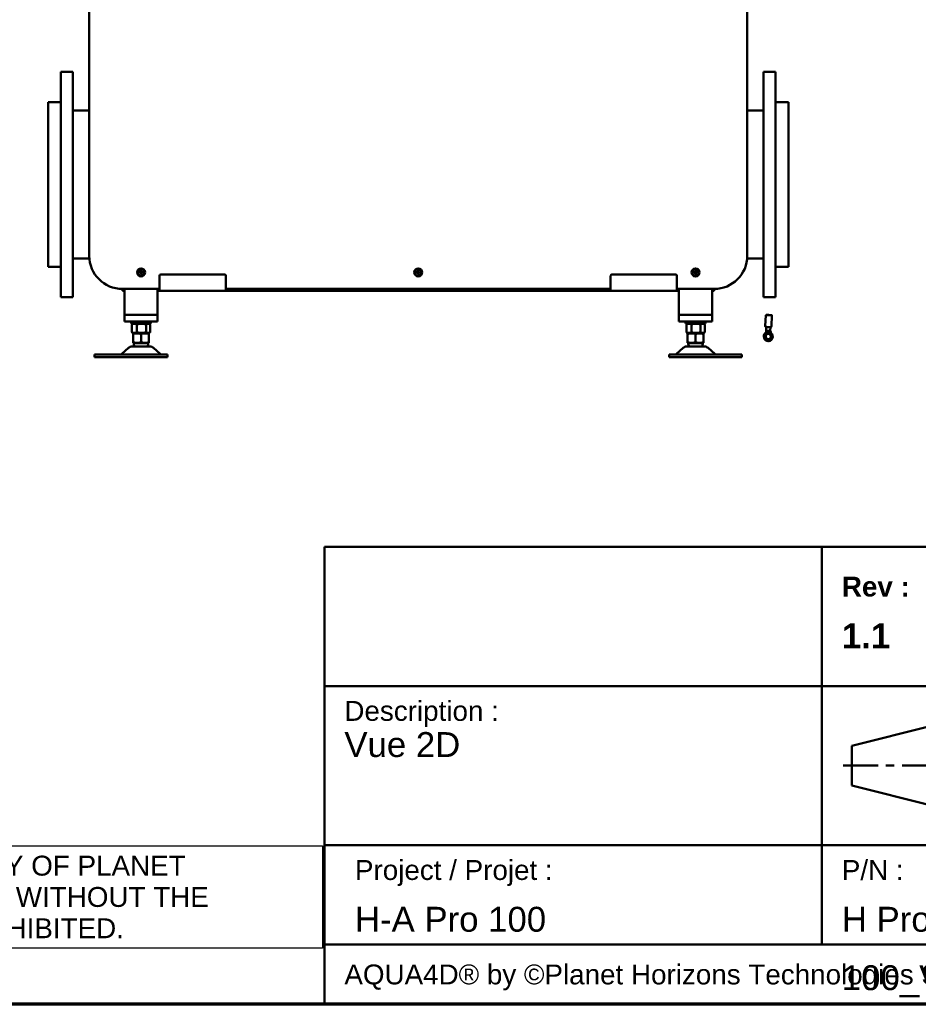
# Model space of a CAD drawing. Header units: millimetres. Extents: x 90 to 4401, y 90 to 14724.
# Tile 5 of 17: x 1655 to 3010, y 90 to 1575. Entities that reach past the tile are written whole.
import ezdxf

# ---------------------------------------------------------------- set-up
doc = ezdxf.new("R2010")
doc.units = ezdxf.units.MM
doc.header["$LTSCALE"] = 15
for name, color, linetype, lineweight in [('Cadre (ISO)', 7, 'Continuous', 70), ('Symbole (ISO)', 7, 'Continuous', 25), ('Titre (ISO)', 7, 'Continuous', 50), ('Visible (ISO)', 7, 'Continuous', 50)]:
    doc.layers.add(name, color=color, linetype=linetype, lineweight=lineweight)
doc.styles.add('Note Text (A4D)', font='arial.ttf')
doc.styles.add('Texte de note (ISO)', font='tahoma.ttf')

# ---------------------------------------------------------------- blocks, each defined once
blk = doc.blocks.new('Cadres AQUA4D Border')
at = {"layer": 'Cadre (ISO)'}
blk.add_line((291, 6), (6, 6), dxfattribs=at)
blk = doc.blocks.new('Cartouches AQUA4D New Branding')
at = {"layer": 'Titre (ISO)'}
for p, q in [((241.938, 79.442), (241.938, 84.442)), ((241.938, 84.442), (316.938, 84.442)), ((316.938, 84.442), (316.938, 79.442)), ((241.938, 79.442), (166.938, 79.442)), ((166.938, 79.442), (166.938, 59.442)), ((216.938, 79.442), (216.938, 65.442)), ((241.938, 59.442), (241.938, 79.442)), ((316.938, 79.442), (241.938, 79.442)), ((241.938, 79.442), (241.938, 59.442)), ((286.938, 79.442), (286.938, 49.442)), ((316.938, 59.442), (316.938, 79.442)), ((241.938, 69.442), (316.938, 69.442)), ((166.938, 65.442), (241.938, 65.442)), ((216.938, 65.442), (216.938, 49.442)), ((234.362, 60), (234.362, 62.556)), ((227.938, 61.442), (219.938, 59.442)), ((227.938, 53.442), (227.938, 61.442)), ((166.938, 33.442), (166.938, 59.442)), ((166.938, 49.442), (166.938, 59.442)), ((219.938, 59.442), (219.938, 55.442)), ((241.938, 59.442), (241.938, 49.442)), ((241.938, 49.442), (241.938, 59.442)), ((241.938, 59.442), (316.938, 59.442)), ((316.938, 59.442), (316.938, 33.442)), ((234.362, 58.451), (234.362, 56.167)), ((219.066, 57.442), (222.602, 57.442)), ((223.362, 57.442), (224.202, 57.442)), ((225, 57.442), (228.638, 57.442)), ((229.714, 57.442), (231.618, 57.442)), ((233.134, 57.442), (235.538, 57.442)), ((237.093, 57.442), (240, 57.442)), ((219.938, 55.442), (227.938, 53.442)), ((234.362, 54.676), (234.362, 51.836)), ((316.938, 49.442), (166.938, 49.442)), ((166.938, 49.442), (216.938, 49.442)), ((166.938, 39.442), (166.938, 49.442)), ((216.938, 49.442), (216.938, 39.442)), ((216.938, 49.442), (241.938, 49.442)), ((216.938, 39.442), (216.938, 49.442)), ((221.938, 49.442), (241.938, 49.442)), ((241.938, 49.442), (241.938, 39.442)), ((286.938, 49.442), (286.938, 39.442)), ((216.938, 39.442), (166.938, 39.442)), ((166.938, 39.442), (245.319, 39.442)), ((166.938, 33.442), (166.938, 39.442)), ((316.938, 39.442), (216.938, 39.442)), ((316.938, 33.442), (166.938, 33.442)), ((241.938, 33.442), (166.938, 33.442))]:
    blk.add_line(p, q, dxfattribs=at)
for radius in [4, 2]:
    blk.add_circle((234.362, 57.442), radius, dxfattribs=at)
for s, insert, char_height, width, attachment_point, style in [('\\fArial|b0|i0;{\\H2.5000;Tolérances générales : ISO 2768-mK}', (243.938, 81.941), 2.5, 72.28331, 4, 'Note Text (A4D)'), ('\\fArial|b0|i0;{\\H2.0000;Modified by / Modifié par :}\\fTahoma|b0|i0;{\\H3.5000;\\P}', (245, 67.909), 2, 42.14768, 1, 'Texte de note (ISO)'), ('\\fArial|b0|i0;{\\H2.0000;AQUA4D® by ©Planet Horizons Technologies SA -  Ecoparc de Daval A 9 - 3960 Sierre -  Switzerland}', (168.938, 37.442), 2, 146.20981, 1, 'Texte de note (ISO)')]:
    blk.add_mtext(s, dxfattribs=dict(at, insert=insert, char_height=char_height, width=width, attachment_point=attachment_point, style=style))
at = {"layer": 'Titre (ISO)', "char_height": 3.5, "attachment_point": 1, "style": 'Texte de note (ISO)'}
for s, insert, width, line_spacing_factor in [('\\pxsm1.41;\\fArial|b0|i0;{\\H2.0000;Designed by / Dessiné par :}\\fTahoma|b0|i0;{\\H3.5000;\\P}\\fArial|b0|i0;{\\H2.5000;Massimo Maselli}', (243.938, 77.942), 42.46716, 1.096194), ('\\pxsm1.41;\\fArial|b1|i0;{\\H2.0000;Rev :}\\fArial|b1|i0;{\\H2.5000;\\P}\\fArial|b1|i0;{\\H2.5000;1.1}', (218.938, 76.442), 17.77738, 1.096194), ('\\pxsm0.94;\\fArial|b0|i0;{\\H2.0000;Description :}\\fArial|b0|i0;{\\H2.5000;\\P}\\fArial|b0|i0;{\\H2.5000;Vue 2D }', (168.938, 63.942), 71.19371, 0.83168), ('\\pxsm1.41;\\fArial|b0|i0;{\\H2.0000;Material / Matériau :}\\fTahoma|b0|i0;{\\H3.5000;\\P}\\fArial|b0|i0;{\\H2.5000;Générique}', (243.938, 57.942), 40.69802, 1.096194), ('\\pxsm1.41;\\fArial|b0|i0;{\\H2.0000;Mass / Poids :}\\fTahoma|b0|i0;{\\H3.5000;\\P}\\fArial|b0|i0;{\\H2.5000;N/A}', (288.938, 57.942), 40.69802, 1.096194), ('\\pxsm1.41;\\fArial|b0|i0;{\\H2.0000;Project / Projet : }\\fTahoma|b0|i0;{\\H3.5000;\\P}\\fArial|b0|i0;{\\H2.5000;H-A Pro 100 }', (170, 47.942), 53.62851, 1.096194), ('\\pxsm1.41;\\fArial|b0|i0;{\\H2.0000;P/N :}\\fTahoma|b0|i0;{\\H3.5000;\\P}\\fArial|b0|i0;{\\H2.5000;H Pro 100_V1.1_Simplifier}', (218.938, 47.942), 31.25, 1.150557), ('\\pxsm1.41;\\fArial|b0|i0;{\\H2.0000;Scale / Echelle :}\\fTahoma|b0|i0;{\\H3.5000;\\P}\\fArial|b0|i0;{\\H2.5000;1 : 15}', (243.938, 47.942), 40.69802, 1.096194)]:
    blk.add_mtext(s, dxfattribs=dict(at, insert=insert, width=width, line_spacing_factor=line_spacing_factor))
for s, insert, line_spacing_factor in [('\\pxsm1.41;\\fArial|b0|i0;{\\H2.0000;Date :}\\fTahoma|b0|i0;{\\H3.5000;\\P}\\fArial|b0|i0;{\\H2.5000;08.11.2023}', (288.938, 77.942), 1.096194), ('\\pxsm1.41;\\fArial|b0|i0;{\\H2.0000;Sheet / Feuille :\\P}\\fTahoma|b0|i0;{\\H2.5000;A4}\\fTahoma|b0|i0;{\\H3.5000;\\P}\\fTahoma|b0|i0;{\\H3.5000;\\P}', (288.938, 47.942), 1.033802)]:
    blk.add_mtext(s, dxfattribs=dict(at, insert=insert, line_spacing_factor=line_spacing_factor))
at = {"layer": 'Titre (ISO)', "insert": (288.938, 67.942), "char_height": 2, "attachment_point": 1, "style": 'Texte de note (ISO)'}
blk.add_mtext('\\fArial|b0|i0;{\\H2.0000;Date :}\\fTahoma|b0|i0;{\\H3.5000;\\P}', dxfattribs=at)

msp = doc.modelspace()

# ---------------------------------------------------------------- linework, layer by layer
at = {"layer": 'Visible (ISO)'}
for p, q in [((1760.4, 1218.9), (1760.4, 2212.9)), ((2752.4, 2212.9), (2752.4, 1218.9)), ((1717.7, 1496.4), (1717.7, 1156.4)), ((1735.7, 1496.4), (1717.7, 1496.4)), ((1735.7, 1156.4), (1735.7, 1496.4)), ((2777.1, 1496.4), (2777.1, 1156.4)), ((2795.1, 1496.4), (2777.1, 1496.4)), ((2795.1, 1156.4), (2795.1, 1496.4)), ((1698.2, 1450.4), (1698.2, 1202.4)), ((1717.7, 1450.4), (1698.2, 1450.4)), ((2795.1, 1450.4), (2814.6, 1450.4)), ((2814.6, 1202.4), (2814.6, 1450.4)), ((1760.4, 1437.9), (1735.7, 1437.9)), ((2752.4, 1437.9), (2777.1, 1437.9)), ((1760.6, 1214.9), (1735.7, 1214.9)), ((2752.3, 1214.9), (2777.1, 1214.9)), ((1717.7, 1202.4), (1698.2, 1202.4)), ((1866.4, 1171.9), (1866.4, 1188.9)), ((1868.4, 1190.9), (1964.4, 1190.9)), ((1966.4, 1188.9), (1966.4, 1171.9)), ((2546.4, 1171.9), (2546.4, 1188.9)), ((2548.4, 1190.9), (2644.4, 1190.9)), ((2646.4, 1188.9), (2646.4, 1171.9)), ((2795.1, 1202.4), (2814.6, 1202.4)), ((1810.4, 1165.9), (1810.4, 1168.9)), ((1866.4, 1168.9), (1810.4, 1168.9)), ((1813.4, 1165.9), (1810.4, 1165.9)), ((1813.4, 1129.9), (1813.4, 1168.9)), ((1863.4, 1129.9), (1863.4, 1168.9)), ((1863.4, 1165.9), (1866.4, 1165.9)), ((1866.4, 1171.9), (1866.4, 1165.9)), ((1866.4, 1165.9), (1966.4, 1165.9)), ((1966.4, 1165.9), (1966.4, 1171.9)), ((1969.4, 1168.9), (1966.4, 1168.9)), ((1969.4, 1165.9), (1966.4, 1165.9)), ((2543.4, 1168.9), (1969.4, 1168.9)), ((1969.4, 1168.9), (1969.4, 1165.9)), ((1969.4, 1165.9), (2543.4, 1165.9)), ((2543.4, 1165.9), (2543.4, 1168.9)), ((2546.4, 1168.9), (2543.4, 1168.9)), ((2546.4, 1165.9), (2543.4, 1165.9)), ((2546.4, 1171.9), (2546.4, 1165.9)), ((2546.4, 1165.9), (2646.4, 1165.9)), ((2646.4, 1165.9), (2646.4, 1171.9)), ((2702.4, 1168.9), (2646.4, 1168.9)), ((2646.4, 1165.9), (2649.4, 1165.9)), ((2649.4, 1129.9), (2649.4, 1168.9)), ((2699.4, 1129.9), (2699.4, 1168.9)), ((2702.4, 1165.9), (2699.4, 1165.9)), ((2702.4, 1168.9), (2702.4, 1165.9)), ((1735.7, 1156.4), (1717.7, 1156.4)), ((2795.1, 1156.4), (2777.1, 1156.4)), ((1813.4, 1129.9), (1813.4, 1119.9)), ((1863.4, 1129.9), (1813.4, 1129.9)), ((1819.4, 1129.9), (1857.4, 1129.9)), ((1863.4, 1129.9), (1863.4, 1119.9)), ((2649.4, 1129.9), (2649.4, 1119.9)), ((2699.4, 1129.9), (2649.4, 1129.9)), ((2655.4, 1129.9), (2693.4, 1129.9)), ((2699.4, 1129.9), (2699.4, 1119.9)), ((2780.2, 1129.6), (2779.5, 1112.7)), ((2789.4, 1129.3), (2788.7, 1112.3)), ((1863.4, 1119.9), (1813.4, 1119.9)), ((1823.4, 1116.9), (1823.4, 1119.9)), ((1823.4, 1116.9), (1853.4, 1116.9)), ((1824.6, 1115.4), (1824.6, 1103.6)), ((1827.2, 1116.9), (1824.9, 1115.6)), ((1832.1, 1115.4), (1832.1, 1103.6)), ((1846, 1115.4), (1846, 1103.6)), ((1849.7, 1116.9), (1851.9, 1115.6)), ((1852.3, 1115.4), (1852.3, 1103.6)), ((1853.4, 1116.9), (1853.4, 1119.9)), ((2699.4, 1119.9), (2649.4, 1119.9)), ((2659.4, 1116.9), (2659.4, 1119.9)), ((2659.4, 1116.9), (2689.4, 1116.9)), ((2660.6, 1115.4), (2660.6, 1103.6)), ((2663.2, 1116.9), (2660.9, 1115.6)), ((2668.1, 1115.4), (2668.1, 1103.6)), ((2682, 1115.4), (2682, 1103.6)), ((2685.7, 1116.9), (2687.9, 1115.6)), ((2688.3, 1115.4), (2688.3, 1103.6)), ((2689.4, 1116.9), (2689.4, 1119.9)), ((1827.2, 1102.1), (1824.9, 1103.4)), ((1826.7, 1102.1), (1826.4, 1101.9)), ((1826.4, 1101.9), (1826.4, 1101.1)), ((1826.4, 1100.4), (1826.4, 1089.1)), ((1850.2, 1102.1), (1826.7, 1102.1)), ((1838.4, 1089.1), (1838.4, 1100.4)), ((1849.7, 1102.1), (1851.9, 1103.4)), ((1850.2, 1102.1), (1850.4, 1101.9)), ((1850.4, 1101.1), (1850.4, 1101.9)), ((1850.4, 1089.1), (1850.4, 1100.4)), ((2663.2, 1102.1), (2660.9, 1103.4)), ((2662.7, 1102.1), (2662.4, 1101.9)), ((2662.4, 1101.9), (2662.4, 1101.1)), ((2662.4, 1089.1), (2662.4, 1100.4)), ((2686.2, 1102.1), (2662.7, 1102.1)), ((2674.4, 1089.1), (2674.4, 1100.4)), ((2685.7, 1102.1), (2687.9, 1103.4)), ((2686.2, 1102.1), (2686.4, 1101.9)), ((2686.4, 1101.1), (2686.4, 1101.9)), ((2686.4, 1089.1), (2686.4, 1100.4)), ((2780.9, 1106.1), (2780.7, 1104.6)), ((2784, 1104.4), (2780.7, 1104.6)), ((2780.7, 1104.6), (2780.7, 1103.8)), ((2787.3, 1103.5), (2780.7, 1103.8)), ((2780.8, 1106.1), (2781, 1111.5)), ((2787.4, 1104.2), (2784, 1104.4)), ((2785.9, 1105.8), (2787.4, 1104.2)), ((2786.9, 1105.9), (2787.2, 1111.2)), ((2787.4, 1104.2), (2787.3, 1103.5)), ((2787.9, 1103.5), (2787.3, 1103.5)), ((2787.4, 1105), (2787.9, 1104.3)), ((2787.9, 1104.3), (2787.4, 1104.2)), ((2787.9, 1104.3), (2787.9, 1103.5)), ((1826.4, 1088.4), (1826.4, 1087.6)), ((1827.4, 1087), (1826.4, 1087.6)), ((1849.4, 1087), (1827.4, 1087)), ((1827.4, 1087), (1827.4, 1087)), ((1849.4, 1087), (1850.4, 1087.6)), ((1849.4, 1087), (1849.4, 1087)), ((1850.4, 1087.6), (1850.4, 1088.4)), ((2662.4, 1088.4), (2662.4, 1087.6)), ((2663.4, 1087), (2662.4, 1087.6)), ((2685.4, 1087), (2663.4, 1087)), ((2663.4, 1087), (2663.4, 1087)), ((2685.4, 1087), (2686.4, 1087.6)), ((2685.4, 1087), (2685.4, 1087)), ((2686.4, 1087.6), (2686.4, 1088.4)), ((2785, 1090.3), (2785.2, 1090.3)), ((1768.4, 1070), (1776.4, 1070)), ((1768.4, 1070), (1768.4, 1066)), ((1776.4, 1070), (1838.4, 1070)), ((1819.6, 1079.9), (1809.6, 1071)), ((1851.9, 1082), (1824.9, 1082)), ((1838.4, 1070), (1878.4, 1070)), ((1857.3, 1079.9), (1867.3, 1071)), ((1878.4, 1070), (1878.4, 1066)), ((2634.4, 1070), (2674.4, 1070)), ((2634.4, 1070), (2634.4, 1066)), ((2655.6, 1079.9), (2645.6, 1071)), ((2687.9, 1082), (2660.9, 1082)), ((2736.4, 1070), (2674.4, 1070)), ((2693.3, 1079.9), (2703.3, 1071)), ((2736.4, 1070), (2744.4, 1070)), ((2744.4, 1066), (2744.4, 1070)), ((1776.4, 1066), (1768.4, 1066)), ((1776.4, 1066), (1838.4, 1066)), ((1838.4, 1066), (1878.4, 1066)), ((2634.4, 1066), (2674.4, 1066)), ((2736.4, 1066), (2674.4, 1066)), ((2744.4, 1066), (2736.4, 1066))]:
    msp.add_line(p, q, dxfattribs=at)
for centre, radius in [((1838.4, 1193.9), 6), ((1838.4, 1193.9), 5), ((1838.4, 1193.9), 1.8), ((1838.4, 1193.9), 1.5), ((2256.4, 1193.9), 6), ((2256.4, 1193.9), 5), ((2256.4, 1193.9), 1.8), ((2256.4, 1193.9), 1.5), ((2674.4, 1193.9), 6), ((2674.4, 1193.9), 5), ((2674.4, 1193.9), 1.8), ((2674.4, 1193.9), 1.5)]:
    msp.add_circle(centre, radius, dxfattribs=at)
for centre, radius, start, end in [((1810.4, 1218.9), 50, 180, 270), ((2702.4, 1218.9), 50, 270, 0), ((1868.4, 1188.9), 2, 90, 180), ((1964.4, 1188.9), 2, 0, 90), ((2548.4, 1188.9), 2, 90, 180), ((2644.4, 1188.9), 2, 0, 90), ((1838.4, 1087), 11, 180, 207.0357), ((1838.4, 1087), 11, 332.9643, 360), ((2674.4, 1087), 11, 180, 207.0357), ((2674.4, 1087), 11, 332.9643, 360), ((1806.9, 1074), 4, 270, 311.7438), ((1824.9, 1074), 8, 90, 131.7438), ((1851.9, 1074), 8, 48.2562, 90), ((1869.9, 1074), 4, 228.2562, 270), ((2642.9, 1074), 4, 270, 311.7438), ((2660.9, 1074), 8, 90, 131.7438), ((2687.9, 1074), 8, 48.2562, 90), ((2705.9, 1074), 4, 228.2562, 270)]:
    msp.add_arc(centre, radius, start, end, dxfattribs=at)
for centre, major_axis, ratio in [((2784.8, 1129.4), (-4.62, 0.19), 0.054705), ((2784.8, 1129.4), (-3.93, 0.16), 0.054705), ((2783.9, 1097.1), (0.63, -4.12), 0.961585)]:
    msp.add_ellipse(centre, major_axis=major_axis, ratio=ratio, dxfattribs=at)
for centre, major_axis, ratio, start_param, end_param in [((2783.9, 1097.1), (1.04, -6.78), 0.961585, 3.645673, 8.519441), ((2784.1, 1097.1), (0.63, -4.12), 0.961585, 3.168577, 6.256201), ((2775.4, 1108.6), (1.15, -7.53), 0.961585, 0.504081, 0.74421), ((2783.9, 1106), (-3.1, 0.13), 0.054705, 0, 0.308607), ((2784.1, 1097.1), (1.04, -6.78), 0.961585, 0, 2.236256), ((2783.9, 1106), (-3.1, 0.13), 0.054705, 2.287433, 2.691538), ((2783.9, 1106), (3.1, -0.13), 0.054705, 5.833131, 6.283185), ((2793.4, 1107.6), (-1.15, 7.53), 0.961585, 1.996126, 2.236256), ((2793.6, 1107.6), (-1.15, 7.53), 0.961585, 1.997815, 2.236256)]:
    msp.add_ellipse(centre, major_axis=major_axis, ratio=ratio, start_param=start_param, end_param=end_param, dxfattribs=at)
for points, weights in [([(1836.7, 1194.3), (1837.3, 1194.9), (1837.9, 1195.6)], [1.00305832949, 1.15823199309, 1.00305832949]), ([(1837.2, 1192.6), (1836.9, 1193.4), (1836.7, 1194.3)], [1.00305832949, 1.15823199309, 1.00305832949]), ([(1838.9, 1192.2), (1838.1, 1192.4), (1837.2, 1192.6)], [1.00305832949, 1.15823199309, 1.00305832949]), ([(1837.9, 1195.6), (1838.8, 1195.4), (1839.7, 1195.2)], [1.00305832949, 1.15823199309, 1.00305832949]), ([(1840.2, 1193.5), (1839.5, 1192.8), (1838.9, 1192.2)], [1.00305832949, 1.15823199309, 1.00305832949]), ([(1839.7, 1195.2), (1839.9, 1194.3), (1840.2, 1193.5)], [1.00305832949, 1.15823199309, 1.00305832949]), ([(2254.8, 1194.6), (2255.5, 1195.1), (2256.3, 1195.7)], [1.00305832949, 1.15823199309, 1.00305832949]), ([(2255, 1192.8), (2254.9, 1193.7), (2254.8, 1194.6)], [1.00305832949, 1.15823199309, 1.00305832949]), ([(2256.6, 1192.1), (2255.8, 1192.5), (2255, 1192.8)], [1.00305832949, 1.15823199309, 1.00305832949]), ([(2256.3, 1195.7), (2257.1, 1195.3), (2257.9, 1194.9)], [1.00305832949, 1.15823199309, 1.00305832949]), ([(2258, 1193.1), (2257.3, 1192.6), (2256.6, 1192.1)], [1.00305832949, 1.15823199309, 1.00305832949]), ([(2257.9, 1194.9), (2258, 1194), (2258, 1193.1)], [1.00305832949, 1.15823199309, 1.00305832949]), ([(2672.6, 1193.6), (2673, 1194.5), (2673.3, 1195.3)], [1.00305832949, 1.15823199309, 1.00305832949]), ([(2673.7, 1192.2), (2673.2, 1192.9), (2672.6, 1193.6)], [1.00305832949, 1.15823199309, 1.00305832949]), ([(2673.3, 1195.3), (2674.2, 1195.4), (2675.1, 1195.5)], [1.00305832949, 1.15823199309, 1.00305832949]), ([(2675.5, 1192.5), (2674.6, 1192.3), (2673.7, 1192.2)], [1.00305832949, 1.15823199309, 1.00305832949]), ([(2675.1, 1195.5), (2675.7, 1194.8), (2676.2, 1194.1)], [1.00305832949, 1.15823199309, 1.00305832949]), ([(2676.2, 1194.1), (2675.9, 1193.3), (2675.5, 1192.5)], [1.00305832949, 1.15823199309, 1.00305832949]), ([(1832.1, 1115.4), (1828.4, 1117.4), (1824.6, 1115.4)], [1, 1.15470053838, 1]), ([(1824.6, 1115.4), (1824.8, 1115.5), (1824.9, 1115.6)], [1, 1.00790557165, 1.01500315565]), ([(1846, 1115.4), (1839, 1117.4), (1832.1, 1115.4)], [1, 1.15470053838, 1]), ([(1852.3, 1115.4), (1849.1, 1117.4), (1846, 1115.4)], [1, 1.15470053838, 1]), ([(2668.1, 1115.4), (2664.4, 1117.4), (2660.6, 1115.4)], [1, 1.15470053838, 1]), ([(2660.6, 1115.4), (2660.8, 1115.5), (2660.9, 1115.6)], [1, 1.00790557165, 1.01500315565]), ([(2682, 1115.4), (2675, 1117.4), (2668.1, 1115.4)], [1, 1.15470053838, 1]), ([(2688.3, 1115.4), (2685.1, 1117.4), (2682, 1115.4)], [1, 1.15470053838, 1]), ([(1824.9, 1103.4), (1824.8, 1103.5), (1824.6, 1103.6)], [1.01500315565, 1.00790557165, 1]), ([(1824.6, 1103.6), (1828.4, 1101.6), (1832.1, 1103.6)], [1, 1.15470053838, 1]), ([(1827.1, 1101.1), (1832.4, 1102.7), (1837.7, 1101.1)], [1, 1.12136666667, 1]), ([(1832.1, 1103.6), (1839, 1101.6), (1846, 1103.6)], [1, 1.15470053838, 1]), ([(1839.1, 1101.1), (1844.4, 1102.7), (1849.7, 1101.1)], [1, 1.12136666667, 1]), ([(1846, 1103.6), (1849.1, 1101.6), (1852.3, 1103.6)], [1, 1.15470053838, 1]), ([(2660.9, 1103.4), (2660.8, 1103.5), (2660.6, 1103.6)], [1.01500315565, 1.00790557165, 1]), ([(2660.6, 1103.6), (2664.4, 1101.6), (2668.1, 1103.6)], [1, 1.15470053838, 1]), ([(2663.1, 1101.1), (2668.4, 1102.7), (2673.7, 1101.1)], [1, 1.12136666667, 1]), ([(2668.1, 1103.6), (2675, 1101.6), (2682, 1103.6)], [1, 1.15470053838, 1]), ([(2675.1, 1101.1), (2680.4, 1102.7), (2685.7, 1101.1)], [1, 1.12136666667, 1]), ([(2682, 1103.6), (2685.1, 1101.6), (2688.3, 1103.6)], [1, 1.15470053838, 1]), ([(1837.7, 1088.4), (1832.4, 1086.8), (1827.1, 1088.4)], [1, 1.12136666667, 1]), ([(1849.7, 1088.4), (1844.4, 1086.8), (1839.1, 1088.4)], [1, 1.12136666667, 1]), ([(2673.7, 1088.4), (2668.4, 1086.8), (2663.1, 1088.4)], [1, 1.12136666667, 1]), ([(2685.7, 1088.4), (2680.4, 1086.8), (2675.1, 1088.4)], [1, 1.12136666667, 1])]:
    msp.add_rational_spline(points, weights, degree=2, dxfattribs=at)
for points, knots in [([(1826.4, 1100.4), (1826.4, 1100.4), (1826.4, 1100.5), (1826.4, 1100.5), (1826.5, 1100.6), (1826.5, 1100.7), (1826.6, 1100.8), (1826.8, 1101), (1827, 1101), (1827.1, 1101.1)], [-0.940471, -0.940471, -0.940471, -0.940471, -0.929739, -0.929739, -0.9177676, -0.9177676, -0.8842409, -0.8842409, -0.8308527, -0.8308527, -0.8308527, -0.8308527]), ([(1826.4, 1101.1), (1826.4, 1101), (1826.4, 1101), (1826.4, 1100.8), (1826.4, 1100.7), (1826.4, 1100.6), (1826.4, 1100.5), (1826.4, 1100.5), (1826.4, 1100.4), (1826.4, 1100.4)], [-0.1096183, -0.1096183, -0.1096183, -0.1096183, -0.0562301, -0.0562301, -0.0227033, -0.0227033, -0.010732, -0.010732, 0, 0, 0, 0]), ([(1837.7, 1101.1), (1837.8, 1101), (1838, 1101), (1838.2, 1100.8), (1838.3, 1100.7), (1838.4, 1100.6), (1838.4, 1100.5), (1838.4, 1100.5), (1838.4, 1100.4), (1838.4, 1100.4)], [-0.1096183, -0.1096183, -0.1096183, -0.1096183, -0.0562301, -0.0562301, -0.0227033, -0.0227033, -0.010732, -0.010732, 0, 0, 0, 0]), ([(1838.4, 1100.4), (1838.4, 1100.4), (1838.4, 1100.5), (1838.4, 1100.5), (1838.5, 1100.6), (1838.5, 1100.7), (1838.6, 1100.8), (1838.8, 1101), (1839, 1101), (1839.1, 1101.1)], [-0.9409859, -0.9409859, -0.9409859, -0.9409859, -0.930254, -0.930254, -0.9182826, -0.9182826, -0.8847559, -0.8847559, -0.8313677, -0.8313677, -0.8313677, -0.8313677]), ([(1849.7, 1101.1), (1849.8, 1101), (1850, 1101), (1850.2, 1100.8), (1850.3, 1100.7), (1850.4, 1100.6), (1850.4, 1100.5), (1850.4, 1100.5), (1850.4, 1100.4), (1850.4, 1100.4)], [-0.1096183, -0.1096183, -0.1096183, -0.1096183, -0.0562301, -0.0562301, -0.0227033, -0.0227033, -0.010732, -0.010732, 0, 0, 0, 0]), ([(1850.4, 1100.4), (1850.4, 1100.4), (1850.4, 1100.5), (1850.4, 1100.5), (1850.4, 1100.6), (1850.4, 1100.7), (1850.4, 1100.8), (1850.4, 1101), (1850.4, 1101), (1850.4, 1101.1)], [-0.940471, -0.940471, -0.940471, -0.940471, -0.929739, -0.929739, -0.9177676, -0.9177676, -0.8842409, -0.8842409, -0.8308527, -0.8308527, -0.8308527, -0.8308527]), ([(2662.4, 1100.4), (2662.4, 1100.4), (2662.4, 1100.5), (2662.4, 1100.5), (2662.5, 1100.6), (2662.5, 1100.7), (2662.6, 1100.8), (2662.8, 1101), (2663, 1101), (2663.1, 1101.1)], [-0.9414119, -0.9414119, -0.9414119, -0.9414119, -0.9306799, -0.9306799, -0.9187085, -0.9187085, -0.8851818, -0.8851818, -0.8317936, -0.8317936, -0.8317936, -0.8317936]), ([(2662.4, 1101.1), (2662.4, 1101), (2662.4, 1101), (2662.4, 1100.8), (2662.4, 1100.7), (2662.4, 1100.6), (2662.4, 1100.5), (2662.4, 1100.5), (2662.4, 1100.4), (2662.4, 1100.4)], [-0.1096183, -0.1096183, -0.1096183, -0.1096183, -0.0562301, -0.0562301, -0.0227033, -0.0227033, -0.010732, -0.010732, 0, 0, 0, 0]), ([(2673.7, 1101.1), (2673.8, 1101), (2674, 1101), (2674.2, 1100.8), (2674.3, 1100.7), (2674.4, 1100.6), (2674.4, 1100.5), (2674.4, 1100.5), (2674.4, 1100.4), (2674.4, 1100.4)], [-0.1096183, -0.1096183, -0.1096183, -0.1096183, -0.0562301, -0.0562301, -0.0227033, -0.0227033, -0.010732, -0.010732, 0, 0, 0, 0]), ([(2674.4, 1100.4), (2674.4, 1100.4), (2674.4, 1100.5), (2674.4, 1100.5), (2674.5, 1100.6), (2674.5, 1100.7), (2674.6, 1100.8), (2674.8, 1101), (2675, 1101), (2675.1, 1101.1)], [-0.9409859, -0.9409859, -0.9409859, -0.9409859, -0.930254, -0.930254, -0.9182826, -0.9182826, -0.8847559, -0.8847559, -0.8313677, -0.8313677, -0.8313677, -0.8313677]), ([(2685.7, 1101.1), (2685.8, 1101), (2686, 1101), (2686.2, 1100.8), (2686.3, 1100.7), (2686.4, 1100.6), (2686.4, 1100.5), (2686.4, 1100.5), (2686.4, 1100.4), (2686.4, 1100.4)], [-0.1096183, -0.1096183, -0.1096183, -0.1096183, -0.0562301, -0.0562301, -0.0227033, -0.0227033, -0.010732, -0.010732, 0, 0, 0, 0]), ([(2686.4, 1100.4), (2686.4, 1100.4), (2686.4, 1100.5), (2686.4, 1100.5), (2686.4, 1100.6), (2686.4, 1100.7), (2686.4, 1100.8), (2686.4, 1101), (2686.4, 1101), (2686.4, 1101.1)], [-0.940045, -0.940045, -0.940045, -0.940045, -0.9293131, -0.9293131, -0.9173417, -0.9173417, -0.883815, -0.883815, -0.8304268, -0.8304268, -0.8304268, -0.8304268]), ([(2779.5, 1112.7), (2779.5, 1112.6), (2779.5, 1112.5), (2779.6, 1112.3), (2779.6, 1112.2), (2779.7, 1112.1), (2779.8, 1112), (2779.9, 1111.9), (2779.9, 1111.9), (2780, 1111.8), (2780.1, 1111.8), (2780.2, 1111.8), (2780.2, 1111.7), (2780.4, 1111.7), (2780.5, 1111.7), (2780.9, 1111.6), (2781.3, 1111.6), (2782.1, 1111.5), (2782.4, 1111.5), (2783.2, 1111.4), (2783.6, 1111.4), (2784.4, 1111.4), (2784.8, 1111.4), (2785.6, 1111.3), (2786, 1111.3), (2786.6, 1111.3), (2786.9, 1111.3), (2787.4, 1111.4), (2787.6, 1111.4), (2787.9, 1111.4), (2788, 1111.4), (2788.2, 1111.5), (2788.2, 1111.5), (2788.3, 1111.6), (2788.4, 1111.6), (2788.5, 1111.8), (2788.6, 1111.9), (2788.7, 1112.1), (2788.7, 1112.2), (2788.7, 1112.3), (2788.7, 1112.3), (2788.7, 1112.3)], [3.139348, 3.139348, 3.139348, 3.139348, 3.157241, 3.157241, 3.17693, 3.17693, 3.202024, 3.202024, 3.235009, 3.235009, 3.277791, 3.277791, 3.348493, 3.348493, 3.575461, 3.575461, 4.034971, 4.034971, 4.368127, 4.368127, 4.694056, 4.694056, 5.018512, 5.018512, 5.344136, 5.344136, 5.67573, 5.67573, 6.039239, 6.039239, 6.16009, 6.16009, 6.188083, 6.188083, 6.229822, 6.229822, 6.259372, 6.259372, 6.279847, 6.279847, 6.280941, 6.280941, 6.280941, 6.280941]), ([(2780.8, 1105.1), (2780.8, 1105.1), (2780.8, 1105.2), (2780.8, 1105.2), (2780.8, 1105.2), (2780.8, 1105.3), (2780.8, 1105.4), (2780.8, 1105.5), (2780.8, 1105.6), (2780.8, 1105.8), (2780.8, 1106), (2780.8, 1106.1)], [0, 0, 0, 0, 0.0081779, 0.0081779, 0.0178149, 0.0178149, 0.0338291, 0.0338291, 0.0645976, 0.0645976, 0.1421186, 0.1421186, 0.1421186, 0.1421186]), ([(2781, 1111.5), (2781, 1111.5), (2781, 1111.5), (2781, 1111.6), (2780.9, 1111.6), (2780.9, 1111.6)], [3.139348, 3.139348, 3.139348, 3.139348, 3.16123736, 3.16123736, 3.17995372, 3.17995372, 3.17995372, 3.17995372]), ([(2783, 1105.9), (2782.8, 1105.9), (2782.5, 1105.9), (2782.1, 1105.9), (2781.9, 1106), (2781.5, 1106), (2781.4, 1106), (2781.1, 1106), (2781, 1106.1), (2780.9, 1106.1)], [0.000001, 0.000001, 0.000001, 0.000001, 0.0767427, 0.0767427, 0.1534959, 0.1534959, 0.2301699, 0.2301699, 0.3070323, 0.3070323, 0.3070323, 0.3070323]), ([(2785.9, 1105.8), (2785.7, 1105.8), (2785.5, 1105.8), (2785, 1105.8), (2784.8, 1105.8), (2784.3, 1105.8), (2784, 1105.8), (2783.5, 1105.9), (2783.3, 1105.9), (2783, 1105.9)], [0.0000011, 0.0000011, 0.0000011, 0.0000011, 0.076787, 0.076787, 0.1533849, 0.1533849, 0.2300617, 0.2300617, 0.3067272, 0.3067272, 0.3067272, 0.3067272]), ([(2787.2, 1111.3), (2787.2, 1111.3), (2787.2, 1111.3), (2787.2, 1111.3), (2787.2, 1111.3), (2787.2, 1111.2), (2787.2, 1111.2), (2787.2, 1111.2)], [6.24033493, 6.24033493, 6.24033493, 6.24033493, 6.25108537, 6.25108537, 6.27562784, 6.27562784, 6.28094065, 6.28094065, 6.28094065, 6.28094065]), ([(1827.1, 1088.4), (1827, 1088.4), (1826.9, 1088.5), (1826.7, 1088.6), (1826.6, 1088.7), (1826.5, 1088.9), (1826.5, 1088.9), (1826.4, 1089), (1826.4, 1089), (1826.4, 1089.1)], [-0.1107158, -0.1107158, -0.1107158, -0.1107158, -0.0739836, -0.0739836, -0.0277629, -0.0277629, -0.0128363, -0.0128363, 0, 0, 0, 0]), ([(1826.4, 1089.1), (1826.4, 1089.1), (1826.4, 1089), (1826.4, 1088.9), (1826.4, 1088.9), (1826.4, 1088.8), (1826.4, 1088.7), (1826.4, 1088.5), (1826.4, 1088.4), (1826.4, 1088.4)], [-0.940471, -0.940471, -0.940471, -0.940471, -0.929739, -0.929739, -0.9177676, -0.9177676, -0.8842409, -0.8842409, -0.8308527, -0.8308527, -0.8308527, -0.8308527]), ([(1838.4, 1089.1), (1838.4, 1089), (1838.4, 1089), (1838.4, 1088.9), (1838.4, 1088.9), (1838.3, 1088.7), (1838.1, 1088.6), (1837.9, 1088.5), (1837.8, 1088.4), (1837.7, 1088.4)], [-0.9409859, -0.9409859, -0.9409859, -0.9409859, -0.9281497, -0.9281497, -0.913223, -0.913223, -0.8670024, -0.8670024, -0.8302701, -0.8302701, -0.8302701, -0.8302701]), ([(1839.1, 1088.4), (1839, 1088.4), (1838.9, 1088.5), (1838.7, 1088.6), (1838.6, 1088.7), (1838.5, 1088.9), (1838.5, 1088.9), (1838.4, 1089), (1838.4, 1089), (1838.4, 1089.1)], [-0.1107158, -0.1107158, -0.1107158, -0.1107158, -0.0739836, -0.0739836, -0.0277629, -0.0277629, -0.0128363, -0.0128363, 0, 0, 0, 0]), ([(1850.4, 1089.1), (1850.4, 1089), (1850.4, 1089), (1850.4, 1088.9), (1850.4, 1088.9), (1850.3, 1088.7), (1850.1, 1088.6), (1849.9, 1088.5), (1849.8, 1088.4), (1849.7, 1088.4)], [-0.9409859, -0.9409859, -0.9409859, -0.9409859, -0.9281497, -0.9281497, -0.913223, -0.913223, -0.8670024, -0.8670024, -0.8302701, -0.8302701, -0.8302701, -0.8302701]), ([(1850.4, 1088.4), (1850.4, 1088.4), (1850.4, 1088.5), (1850.4, 1088.7), (1850.4, 1088.8), (1850.4, 1088.9), (1850.4, 1088.9), (1850.4, 1089), (1850.4, 1089.1), (1850.4, 1089.1)], [-0.1096183, -0.1096183, -0.1096183, -0.1096183, -0.0562301, -0.0562301, -0.0227033, -0.0227033, -0.010732, -0.010732, 0, 0, 0, 0]), ([(2663.1, 1088.4), (2663, 1088.4), (2662.8, 1088.5), (2662.6, 1088.7), (2662.5, 1088.8), (2662.5, 1088.9), (2662.4, 1088.9), (2662.4, 1089), (2662.4, 1089.1), (2662.4, 1089.1)], [-0.1096183, -0.1096183, -0.1096183, -0.1096183, -0.0562301, -0.0562301, -0.0227033, -0.0227033, -0.010732, -0.010732, 0, 0, 0, 0]), ([(2662.4, 1089.1), (2662.4, 1089.1), (2662.4, 1089), (2662.4, 1088.9), (2662.4, 1088.9), (2662.4, 1088.8), (2662.4, 1088.7), (2662.4, 1088.5), (2662.4, 1088.4), (2662.4, 1088.4)], [-0.940471, -0.940471, -0.940471, -0.940471, -0.929739, -0.929739, -0.9177676, -0.9177676, -0.8842409, -0.8842409, -0.8308527, -0.8308527, -0.8308527, -0.8308527]), ([(2674.4, 1089.1), (2674.4, 1089.1), (2674.4, 1089), (2674.4, 1088.9), (2674.4, 1088.9), (2674.3, 1088.8), (2674.2, 1088.7), (2674, 1088.5), (2673.8, 1088.4), (2673.7, 1088.4)], [-0.940471, -0.940471, -0.940471, -0.940471, -0.929739, -0.929739, -0.9177676, -0.9177676, -0.8842409, -0.8842409, -0.8308527, -0.8308527, -0.8308527, -0.8308527]), ([(2675.1, 1088.4), (2675, 1088.4), (2674.8, 1088.5), (2674.6, 1088.7), (2674.5, 1088.8), (2674.5, 1088.9), (2674.4, 1088.9), (2674.4, 1089), (2674.4, 1089.1), (2674.4, 1089.1)], [-0.1096183, -0.1096183, -0.1096183, -0.1096183, -0.0562301, -0.0562301, -0.0227033, -0.0227033, -0.010732, -0.010732, 0, 0, 0, 0]), ([(2686.4, 1089.1), (2686.4, 1089.1), (2686.4, 1089), (2686.4, 1088.9), (2686.4, 1088.9), (2686.3, 1088.8), (2686.2, 1088.7), (2686, 1088.5), (2685.8, 1088.4), (2685.7, 1088.4)], [-0.940471, -0.940471, -0.940471, -0.940471, -0.929739, -0.929739, -0.9177676, -0.9177676, -0.8842409, -0.8842409, -0.8308527, -0.8308527, -0.8308527, -0.8308527]), ([(2686.4, 1088.4), (2686.4, 1088.4), (2686.4, 1088.5), (2686.4, 1088.7), (2686.4, 1088.8), (2686.4, 1088.9), (2686.4, 1088.9), (2686.4, 1089), (2686.4, 1089.1), (2686.4, 1089.1)], [-0.1096183, -0.1096183, -0.1096183, -0.1096183, -0.0562301, -0.0562301, -0.0227033, -0.0227033, -0.010732, -0.010732, 0, 0, 0, 0])]:
    msp.add_open_spline(points, degree=3, knots=knots, dxfattribs=at)
msp.add_open_spline([(2786.9, 1105.9), (2787.1, 1105.6), (2787.3, 1105.2), (2787.4, 1105)], degree=3, dxfattribs=at)

# ---------------------------------------------------------------- block references
at = {"xscale": 15, "yscale": 15, "zscale": 15}
for name, p in [('Cadres AQUA4D Border', (0, 0)), ('Cartouches AQUA4D New Branding', (-389.1, -411.6))]:
    msp.add_blockref(name, p, dxfattribs=at)

# ---------------------------------------------------------------- texts
at = {"layer": 'Symbole (ISO)', "insert": (126.9, 251.7), "char_height": 30, "width": 1970.144, "attachment_point": 4, "line_spacing_factor": 0.944221, "style": 'Note Text (A4D)', "bg_fill": 16, "box_fill_scale": 1.5, "bg_fill_color": 256, "bg_fill_transparency": 0}
msp.add_mtext('\\fArial|b0|i0;THE INFORMATION CONTAINED IN THIS DRAWING IS THE SOLE PROPERTY OF PLANET \\PHORIZONS TECHNOLOGIES SA. ANY REPRODUCTION IN PART OR WHOLE WITHOUT THE \\PWRITTEN PERMISSION OF PLANET HORIZONS TECHNOLOGIES SA IS PROHIBITED.', dxfattribs=at)

doc.saveas('drawing.dxf')
